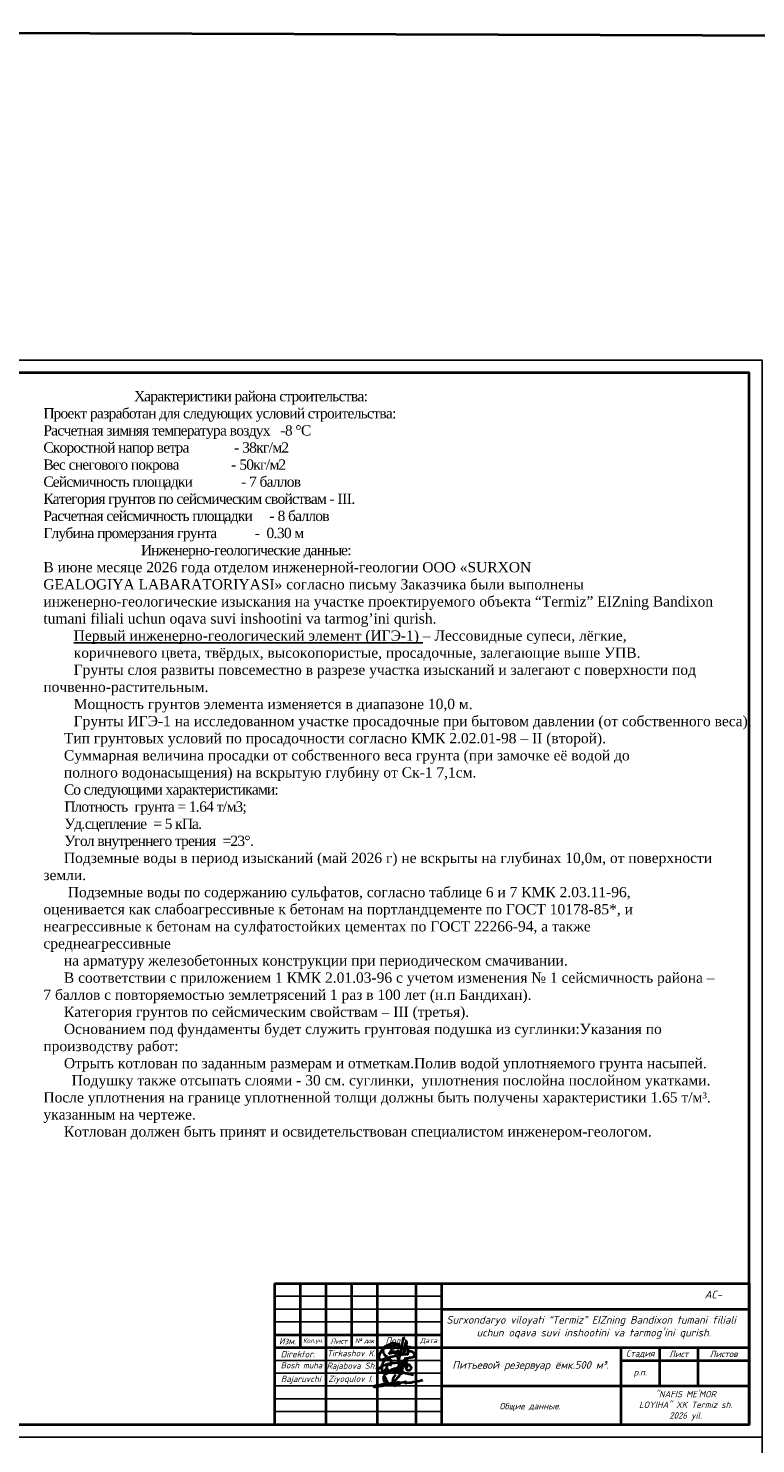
# Model space of a CAD drawing. Header units: millimetres. Extents: x -3143211 to -2549809, y 1060331 to 1341741.
# Tile 102 of 141: x -3085897 to -3057547, y 1286555 to 1341741. Entities that reach past the tile are written whole.
import ezdxf

# ---------------------------------------------------------------- set-up
doc = ezdxf.new("R2010")
doc.units = ezdxf.units.MM
for name, color, linetype in [('(002) Рамка', 7, 'Continuous'), ('PDF _Текст', 7, 'Continuous'), ('Дераза', 5, 'Continuous'), ('РУССКИЙ', 3, 'Continuous')]:
    doc.layers.add(name, color=color, linetype=linetype)
doc.styles.add('ISOCPEUR', font='isocpeui.ttf', dxfattribs={"height": 250})
doc.styles.add('PDF ISOCPEUR', font='isocpeur.ttf')
doc.styles.get("Standard").update_dxf_attribs({"font": 'isocpeui.ttf'})
doc.styles.add('Times New Romans', font='times.ttf', dxfattribs={"height": 300})
doc.styles.add('V@ler@Live', font='isocpeui.ttf')

# ---------------------------------------------------------------- blocks, each defined once
blk = doc.blocks.new('ghfgj jghjmhg jjbkm jkm')
at = {"color": 5, "linetype": 'ByBlock', "lineweight": 40}
for points in [[(-254.12, -8185.87), (-253.9, -8185.82), (-253.74, -8185.78), (-253.55, -8185.63), (-253.51, -8185.51), (-253.5, -8185.43), (-253.51, -8185.3), (-253.56, -8185.19), (-253.6, -8185.09), (-253.66, -8185.02), (-253.75, -8184.96), (-253.85, -8184.92), (-253.94, -8184.88), (-254.03, -8184.84), (-254.1, -8184.84), (-254.19, -8184.85), (-254.27, -8184.88), (-254.32, -8184.93), (-254.37, -8185.02), (-254.4, -8185.1), (-254.39, -8185.21), (-254.33, -8185.34), (-254.28, -8185.45), (-254.21, -8185.54), (-254.12, -8185.61), (-254.02, -8185.68), (-253.92, -8185.74), (-253.82, -8185.8), (-253.82, -8185.8), (-253.76, -8185.91), (-253.77, -8185.94), (-253.82, -8185.97), (-253.89, -8186.03), (-253.95, -8186.11), (-254.01, -8186.18), (-254.04, -8186.27), (-254.07, -8186.34), (-254.08, -8186.44), (-254.05, -8186.53), (-254.03, -8186.62), (-253.98, -8186.7), (-253.92, -8186.77), (-253.84, -8186.85), (-253.78, -8186.91), (-253.73, -8186.97), (-253.64, -8187.02), (-253.58, -8187.04), (-253.52, -8187.05), (-253.46, -8187.06), (-253.38, -8187.07), (-253.28, -8187.07), (-253.18, -8187.08), (-253.1, -8187.08), (-253.03, -8187.07), (-252.94, -8187.07), (-252.86, -8187.06), (-252.76, -8187.05), (-252.69, -8187.05), (-252.61, -8187.04), (-252.55, -8187.02), (-252.48, -8187), (-252.43, -8186.98), (-252.36, -8186.95), (-252.29, -8186.92), (-252.24, -8186.9), (-252.18, -8186.87), (-252.14, -8186.84), (-252.09, -8186.81), (-252.04, -8186.78), (-251.99, -8186.73), (-251.96, -8186.7), (-251.91, -8186.65), (-251.87, -8186.61), (-251.84, -8186.56), (-251.82, -8186.52), (-251.78, -8186.43), (-251.74, -8186.32), (-251.7, -8186.18), (-251.67, -8186.04), (-251.67, -8185.93), (-251.67, -8185.84), (-251.7, -8185.76), (-251.74, -8185.66), (-251.78, -8185.55), (-251.84, -8185.46), (-251.91, -8185.36), (-251.99, -8185.24), (-252.07, -8185.14), (-252.18, -8185.04), (-252.3, -8184.94), (-252.43, -8184.86), (-252.58, -8184.77), (-252.84, -8184.65), (-253.04, -8184.57), (-253.31, -8184.48), (-253.69, -8184.34), (-254.02, -8184.22), (-254.4, -8184.14), (-254.97, -8183.99), (-255.26, -8183.95), (-255.57, -8183.9), (-255.82, -8183.86), (-256.1, -8183.85), (-256.38, -8183.8), (-257.05, -8183.75), (-257.45, -8183.75), (-257.92, -8183.74), (-258.19, -8183.75), (-259.16, -8183.78), (-259.99, -8183.83), (-260.63, -8183.91), (-261.2, -8183.99), (-261.98, -8184.18), (-262.58, -8184.34), (-263.58, -8184.7), (-264.46, -8185.07), (-265.01, -8185.31), (-265.4, -8185.54), (-265.96, -8185.89), (-266.37, -8186.23), (-266.53, -8186.4), (-266.67, -8186.54), (-266.78, -8186.65), (-266.86, -8186.73), (-266.94, -8186.85), (-267, -8186.95), (-267.04, -8187.06), (-267.07, -8187.19), (-267.06, -8187.29), (-267.03, -8187.44), (-266.97, -8187.56), (-266.91, -8187.66), (-266.83, -8187.75), (-266.75, -8187.84), (-266.67, -8187.89), (-266.55, -8187.94), (-266.42, -8187.98), (-266.33, -8188.01), (-266.26, -8188.02), (-266.13, -8188.04), (-265.99, -8188.06), (-265.8, -8188.08), (-265.56, -8188.09), (-265.34, -8188.09), (-265.08, -8188.07), (-264.93, -8188.06), (-264.83, -8188.05), (-264.55, -8188.03), (-264.33, -8187.99), (-264.11, -8187.96), (-263.82, -8187.91), (-263.6, -8187.86), (-263.31, -8187.82), (-262.96, -8187.78), (-262.71, -8187.73), (-262.33, -8187.69), (-261.88, -8187.67), (-261.47, -8187.66), (-261.12, -8187.65), (-260.83, -8187.6), (-260.44, -8187.62), (-259.84, -8187.64), (-259.56, -8187.65), (-259.12, -8187.68), (-258.65, -8187.7), (-258.07, -8187.73), (-257.59, -8187.79), (-257.07, -8187.87), (-256.72, -8187.9), (-256.52, -8187.92), (-256.35, -8187.94), (-256.02, -8187.97), (-255.72, -8188.04), (-255.41, -8188.12), (-254.87, -8188.24), (-254.39, -8188.34), (-254.14, -8188.4), (-253.79, -8188.47), (-253.42, -8188.55), (-252.82, -8188.64), (-252.33, -8188.75), (-251.87, -8188.84), (-251.4, -8188.97), (-251.1, -8189.05), (-250.73, -8189.15)], [(-261.31, -8185.11), (-261.13, -8184.8), (-260.98, -8184.44), (-260.83, -8184.1), (-260.77, -8183.74), (-260.77, -8183.33), (-260.84, -8183.04), (-260.94, -8182.72), (-261.1, -8182.45), (-261.24, -8182.27), (-261.41, -8182.13), (-261.62, -8182.06), (-261.9, -8181.99), (-262.16, -8181.99), (-262.45, -8182.02), (-262.71, -8182.09), (-263.01, -8182.18), (-263.21, -8182.28), (-263.56, -8182.45), (-264.11, -8182.93), (-264.37, -8183.23), (-264.55, -8183.47), (-264.7, -8183.74), (-264.8, -8183.97), (-264.9, -8184.28), (-265, -8184.61), (-265.09, -8184.89), (-265.13, -8185.31), (-265.15, -8185.69), (-265.12, -8186.51), (-265.09, -8186.93), (-265.04, -8187.29), (-264.92, -8187.73), (-264.78, -8187.96), (-264.64, -8188.12), (-264.45, -8188.27), (-264.32, -8188.36), (-264.16, -8188.48), (-263.95, -8188.61), (-263.68, -8188.73), (-263.56, -8188.75), (-263.38, -8188.75), (-263.2, -8188.74), (-263.02, -8188.68), (-262.84, -8188.57), (-262.69, -8188.42), (-262.59, -8188.25), (-262.52, -8188.12), (-262.41, -8187.9), (-262.33, -8187.69), (-262.3, -8187.5), (-262.26, -8187.31), (-262.28, -8187.17), (-262.31, -8186.97), (-262.36, -8186.84), (-262.45, -8186.73), (-262.56, -8186.64), (-262.73, -8186.58), (-262.89, -8186.59), (-263.01, -8186.62), (-263.19, -8186.68), (-263.41, -8186.81), (-263.72, -8187.06), (-263.88, -8187.25), (-263.98, -8187.39), (-264.08, -8187.51), (-264.14, -8187.64), (-264.2, -8187.77), (-264.24, -8187.93), (-264.28, -8188.14), (-264.29, -8188.31), (-264.26, -8188.51), (-264.16, -8188.67), (-264.1, -8188.78), (-264.05, -8188.82), (-264.02, -8188.82), (-263.97, -8188.8), (-263.94, -8188.76), (-263.9, -8188.7), (-263.85, -8188.61), (-263.54, -8187.99), (-263.32, -8187.47), (-263.12, -8186.97), (-262.97, -8186.37), (-262.66, -8185.37), (-262.49, -8184.87), (-262.44, -8184.66), (-262.42, -8184.64), (-262.41, -8184.62), (-262.39, -8184.62), (-262.37, -8184.63), (-262.36, -8184.64), (-262.36, -8184.67), (-262.36, -8184.69), (-262.37, -8184.71), (-262.38, -8184.74)], [(-261.91, -8188.06), (-261.82, -8187.85), (-261.76, -8187.75), (-261.72, -8187.7), (-261.67, -8187.6), (-261.55, -8187.48), (-261.46, -8187.39), (-261.37, -8187.28), (-261.3, -8187.19), (-261.16, -8187.1), (-261.1, -8187.05), (-261, -8186.94), (-260.91, -8186.85), (-260.83, -8186.81), (-260.75, -8186.76), (-260.66, -8186.71), (-260.58, -8186.66), (-260.51, -8186.61), (-260.44, -8186.57), (-260.38, -8186.54), (-260.32, -8186.52), (-260.26, -8186.51), (-260.22, -8186.51), (-260.19, -8186.53), (-260.18, -8186.54), (-260.16, -8186.58), (-260.14, -8186.65), (-260.15, -8186.71), (-260.15, -8186.76), (-260.17, -8186.81), (-260.19, -8186.86), (-260.2, -8186.9), (-260.24, -8187.01), (-260.26, -8187.11), (-260.27, -8187.17), (-260.29, -8187.21), (-260.32, -8187.29), (-260.35, -8187.37), (-260.38, -8187.43), (-260.41, -8187.49), (-260.47, -8187.62), (-260.52, -8187.67), (-260.56, -8187.77), (-260.6, -8187.82), (-260.66, -8187.9), (-260.7, -8187.94), (-260.73, -8187.99), (-260.76, -8188.02), (-260.79, -8188.05), (-260.82, -8188.09), (-260.86, -8188.12), (-260.89, -8188.15), (-260.93, -8188.18), (-260.96, -8188.21), (-261, -8188.23), (-261.04, -8188.26), (-261.08, -8188.27), (-261.1, -8188.25), (-261.1, -8188.22), (-261.1, -8188.19), (-261.09, -8188.15), (-261.08, -8188.12), (-261.06, -8188.06), (-261.04, -8188.01), (-261.02, -8187.96), (-261, -8187.92), (-260.96, -8187.85), (-260.93, -8187.79), (-260.89, -8187.71), (-260.88, -8187.68), (-260.84, -8187.63), (-260.77, -8187.53), (-260.75, -8187.48), (-260.74, -8187.45), (-260.71, -8187.4), (-260.69, -8187.35), (-260.66, -8187.31), (-260.63, -8187.27), (-260.6, -8187.22), (-260.57, -8187.19), (-260.54, -8187.14), (-260.5, -8187.1), (-260.47, -8187.07), (-260.44, -8187.02), (-260.4, -8186.98), (-260.38, -8186.96), (-260.36, -8186.94), (-260.34, -8186.92), (-260.32, -8186.89), (-260.3, -8186.86), (-260.28, -8186.83), (-260.25, -8186.78), (-260.21, -8186.75), (-260.15, -8186.7), (-260.11, -8186.66), (-260.05, -8186.6), (-259.98, -8186.55), (-259.9, -8186.51), (-259.83, -8186.45), (-259.75, -8186.42), (-259.7, -8186.4), (-259.64, -8186.37), (-259.58, -8186.35), (-259.51, -8186.34), (-259.45, -8186.32), (-259.39, -8186.3), (-259.34, -8186.28), (-259.28, -8186.28), (-259.24, -8186.27), (-259.17, -8186.27), (-259.12, -8186.28), (-259.08, -8186.33), (-259.05, -8186.37), (-259.01, -8186.42), (-259, -8186.47), (-258.99, -8186.51), (-258.98, -8186.58), (-258.99, -8186.62), (-259, -8186.68), (-259, -8186.76), (-259.02, -8186.81), (-259.04, -8186.88), (-259.06, -8186.94), (-259.09, -8187.01), (-259.11, -8187.08), (-259.14, -8187.16), (-259.17, -8187.22), (-259.23, -8187.3), (-259.27, -8187.37), (-259.32, -8187.45), (-259.37, -8187.52), (-259.43, -8187.59), (-259.47, -8187.65), (-259.52, -8187.72), (-259.58, -8187.77), (-259.66, -8187.78), (-259.72, -8187.77), (-259.78, -8187.75), (-259.78, -8187.71), (-259.78, -8187.65), (-259.76, -8187.61), (-259.75, -8187.55), (-259.73, -8187.52), (-259.71, -8187.48), (-259.68, -8187.44), (-259.65, -8187.39), (-259.62, -8187.34), (-259.59, -8187.28), (-259.55, -8187.24), (-259.52, -8187.17), (-259.47, -8187.1), (-259.43, -8187.03), (-259.38, -8186.94), (-259.33, -8186.83), (-259.25, -8186.73), (-259.21, -8186.65), (-259.19, -8186.6), (-259.16, -8186.53), (-259.11, -8186.46), (-259.08, -8186.41), (-259.04, -8186.38), (-258.99, -8186.35), (-258.94, -8186.3), (-258.87, -8186.25), (-258.79, -8186.2), (-258.73, -8186.14), (-258.66, -8186.11), (-258.58, -8186.08), (-258.51, -8186.06), (-258.43, -8186.05), (-258.37, -8186.04), (-258.3, -8186.05), (-258.24, -8186.08), (-258.17, -8186.14), (-258.14, -8186.2), (-258.11, -8186.28), (-258.1, -8186.34), (-258.11, -8186.41), (-258.12, -8186.47), (-258.14, -8186.54), (-258.15, -8186.59), (-258.17, -8186.66), (-258.19, -8186.72), (-258.2, -8186.78), (-258.2, -8186.82), (-258.22, -8186.86), (-258.23, -8186.89), (-258.25, -8186.92), (-258.26, -8186.95), (-258.29, -8186.99), (-258.32, -8187.02), (-258.34, -8187.05), (-258.39, -8187.11), (-258.43, -8187.16), (-258.47, -8187.21), (-258.52, -8187.26), (-258.56, -8187.3), (-258.6, -8187.34), (-258.66, -8187.39), (-258.71, -8187.42), (-258.76, -8187.45), (-258.81, -8187.46), (-258.87, -8187.47), (-258.92, -8187.46), (-258.97, -8187.43), (-259, -8187.37), (-259, -8187.33), (-258.99, -8187.29), (-258.97, -8187.22), (-258.94, -8187.15), (-258.92, -8187.1), (-258.9, -8187.04), (-258.87, -8186.98), (-258.83, -8186.92), (-258.79, -8186.83), (-258.73, -8186.76), (-258.69, -8186.69), (-258.64, -8186.6), (-258.59, -8186.53), (-258.52, -8186.39), (-258.45, -8186.3), (-258.4, -8186.23), (-258.37, -8186.19), (-258.33, -8186.13), (-258.27, -8186.07), (-258.27, -8186.07), (-258.2, -8185.98), (-258.14, -8185.89), (-258.09, -8185.82), (-258.02, -8185.76), (-257.94, -8185.7), (-257.9, -8185.67), (-257.82, -8185.66), (-257.78, -8185.64), (-257.74, -8185.64), (-257.71, -8185.65), (-257.67, -8185.67), (-257.64, -8185.68), (-257.63, -8185.7), (-257.61, -8185.72), (-257.59, -8185.75), (-257.57, -8185.79), (-257.56, -8185.83), (-257.55, -8185.87), (-257.55, -8185.91), (-257.55, -8185.96), (-257.55, -8186.03), (-257.56, -8186.07), (-257.56, -8186.08), (-257.57, -8186.15), (-257.59, -8186.21), (-257.61, -8186.3), (-257.64, -8186.38), (-257.66, -8186.44), (-257.67, -8186.48), (-257.68, -8186.51), (-257.71, -8186.54), (-257.75, -8186.6), (-257.8, -8186.67), (-257.83, -8186.72), (-257.86, -8186.76), (-257.9, -8186.81), (-257.94, -8186.88), (-257.98, -8186.93), (-258, -8186.95), (-258.03, -8187), (-258.06, -8187.06), (-258.11, -8187.11), (-258.14, -8187.15), (-258.19, -8187.21), (-258.24, -8187.27), (-258.25, -8187.29), (-258.28, -8187.33), (-258.29, -8187.35), (-258.32, -8187.39), (-258.34, -8187.43), (-258.37, -8187.43), (-258.37, -8187.42), (-258.36, -8187.39), (-258.34, -8187.37), (-258.33, -8187.36), (-258.31, -8187.35), (-258.29, -8187.34), (-258.26, -8187.34), (-258.24, -8187.33), (-258.21, -8187.33), (-258.19, -8187.32), (-258.17, -8187.31), (-258.16, -8187.3), (-258.14, -8187.29), (-258.12, -8187.27), (-258.07, -8187.24), (-258.03, -8187.21), (-257.98, -8187.19), (-257.95, -8187.16), (-257.9, -8187.14), (-257.87, -8187.12), (-257.84, -8187.09), (-257.79, -8187.07), (-257.75, -8187.03), (-257.72, -8186.99), (-257.69, -8186.96), (-257.65, -8186.92), (-257.62, -8186.9), (-257.6, -8186.88), (-257.56, -8186.85), (-257.53, -8186.81), (-257.48, -8186.78), (-257.44, -8186.74), (-257.38, -8186.69), (-257.35, -8186.66), (-257.31, -8186.62), (-257.23, -8186.55), (-257.19, -8186.5), (-257.11, -8186.42), (-257.09, -8186.38), (-257.05, -8186.35), (-257.02, -8186.32), (-256.95, -8186.25), (-256.89, -8186.21), (-256.84, -8186.14), (-256.8, -8186.1), (-256.75, -8186.04), (-256.69, -8185.98), (-256.62, -8185.91), (-256.51, -8185.83), (-256.44, -8185.76), (-256.35, -8185.66), (-256.25, -8185.58), (-256.13, -8185.49), (-256.02, -8185.4), (-255.95, -8185.32), (-255.88, -8185.25), (-255.84, -8185.19), (-255.77, -8185.12), (-255.73, -8185.07), (-255.68, -8185.03), (-255.64, -8184.98), (-255.58, -8184.94), (-255.53, -8184.88), (-255.49, -8184.83), (-255.41, -8184.76), (-255.34, -8184.69), (-255.27, -8184.63), (-255.19, -8184.52), (-255.12, -8184.44), (-255.03, -8184.33), (-254.95, -8184.24), (-254.87, -8184.16), (-254.79, -8184.07), (-254.68, -8183.95), (-254.62, -8183.87), (-254.55, -8183.8), (-254.44, -8183.7), (-254.37, -8183.64), (-254.29, -8183.57), (-254.22, -8183.49), (-254.18, -8183.4), (-254.14, -8183.31), (-254.1, -8183.19), (-254.04, -8183.1), (-253.99, -8183), (-253.98, -8182.94), (-253.95, -8182.84), (-253.96, -8182.75), (-253.96, -8182.67), (-253.96, -8182.59), (-253.98, -8182.53), (-254, -8182.46), (-254, -8182.41), (-254.01, -8182.37), (-254.01, -8182.32), (-254.02, -8182.27), (-254.05, -8182.2), (-254.07, -8182.14), (-254.08, -8182.09), (-254.1, -8182.05), (-254.11, -8182.01), (-254.14, -8181.97), (-254.16, -8181.92), (-254.2, -8181.91), (-254.23, -8181.9), (-254.26, -8181.89), (-254.3, -8181.91), (-254.35, -8181.94), (-254.43, -8181.95), (-254.47, -8181.99), (-254.53, -8182.04), (-254.57, -8182.08), (-254.64, -8182.12), (-254.69, -8182.17), (-254.76, -8182.23), (-254.81, -8182.27), (-254.87, -8182.35), (-254.96, -8182.46), (-255, -8182.55), (-255.07, -8182.66), (-255.12, -8182.79), (-255.15, -8182.86), (-255.19, -8182.97), (-255.27, -8183.13), (-255.37, -8183.34), (-255.41, -8183.43), (-255.53, -8183.68), (-255.67, -8183.97), (-256, -8184.65), (-256.31, -8185.35), (-256.67, -8186.19), (-256.9, -8186.73), (-257.1, -8187.18), (-257.41, -8187.89), (-257.54, -8188.2)], [(-253.34, -8182.28), (-253.56, -8182.65), (-253.77, -8183), (-254.11, -8183.59), (-254.52, -8184.3), (-254.91, -8184.96), (-255.39, -8185.76), (-255.74, -8186.34), (-256.11, -8187.1), (-256.54, -8187.95), (-256.73, -8188.33), (-256.84, -8188.57), (-256.93, -8188.74), (-256.92, -8188.8), (-256.89, -8188.85), (-256.86, -8188.86), (-256.81, -8188.84), (-256.74, -8188.83), (-256.64, -8188.81), (-256.56, -8188.79), (-256.47, -8188.76), (-256.39, -8188.73), (-256.31, -8188.7), (-256.23, -8188.63), (-256.13, -8188.56), (-256, -8188.5), (-255.91, -8188.43), (-255.81, -8188.37), (-255.75, -8188.32), (-255.67, -8188.28), (-255.63, -8188.22), (-255.59, -8188.15), (-255.56, -8188.11), (-255.5, -8188.03), (-255.46, -8187.96), (-255.44, -8187.92), (-255.45, -8187.85), (-255.46, -8187.79), (-255.5, -8187.71), (-255.54, -8187.64), (-255.58, -8187.57), (-255.61, -8187.51), (-255.65, -8187.45), (-255.7, -8187.36), (-255.76, -8187.29), (-255.8, -8187.25), (-255.85, -8187.2), (-255.9, -8187.14), (-255.94, -8187.09), (-255.98, -8187.05), (-256.02, -8187), (-256.07, -8186.95), (-256.18, -8186.86), (-256.26, -8186.79), (-256.33, -8186.71), (-256.41, -8186.65), (-256.47, -8186.6), (-256.58, -8186.49), (-256.65, -8186.42), (-256.71, -8186.36), (-256.79, -8186.28), (-257.01, -8186.05), (-257.11, -8185.94), (-257.19, -8185.79), (-257.27, -8185.64), (-257.33, -8185.47), (-257.37, -8185.32), (-257.38, -8185.12), (-257.35, -8184.97), (-257.32, -8184.85), (-257.27, -8184.71), (-257.23, -8184.56), (-257.16, -8184.36), (-257.04, -8184.14), (-256.93, -8184), (-256.82, -8183.83), (-256.71, -8183.73), (-256.61, -8183.62), (-256.49, -8183.55), (-256.34, -8183.46), (-256.22, -8183.4), (-256.1, -8183.33), (-255.94, -8183.23), (-255.78, -8183.18), (-255.62, -8183.13), (-255.47, -8183.08), (-255.27, -8183.05), (-255.11, -8183.03), (-254.91, -8183), (-254.69, -8183), (-254.47, -8183.01), (-254.3, -8183.05), (-254.08, -8183.21), (-253.99, -8183.39)]]:
    blk.add_lwpolyline(points, dxfattribs=at)
blk = doc.blocks.new('dhfdgh xfghfgh ffnhjmgmgvbnfgg')
at = {"color": 5, "lineweight": 40, "ltscale": 0.5}
for p, q in [((1479166, -22194), (1479156, -22246)), ((1479186, -22087), (1479166, -22194)), ((1479191, -22031), (1479186, -22087)), ((1479206, -21938), (1479191, -22031)), ((1479223, -21865), (1479206, -21938)), ((1479232, -21840), (1479223, -21865)), ((1479249, -21856), (1479232, -21840)), ((1479259, -21871), (1479249, -21856)), ((1479272, -21891), (1479259, -21871)), ((1479000, -22618), (1479005, -22595)), ((1479005, -22637), (1479000, -22618)), ((1479005, -22595), (1479014, -22576)), ((1479011, -22653), (1479005, -22637)), ((1479022, -22680), (1479011, -22653)), ((1479014, -22576), (1479036, -22544)), ((1479019, -22877), (1479038, -22760)), ((1479031, -22709), (1479022, -22680)), ((1479032, -22801), (1479023, -22878)), ((1479036, -22732), (1479031, -22709)), ((1479052, -22687), (1479032, -22801)), ((1479036, -22544), (1479050, -22522)), ((1479037, -22753), (1479036, -22732)), ((1479038, -22760), (1479037, -22753)), ((1479050, -22522), (1479087, -22472)), ((1479072, -22596), (1479052, -22687)), ((1479107, -22459), (1479072, -22596)), ((1479087, -22472), (1479140, -22415)), ((1479134, -22332), (1479107, -22459)), ((1479156, -22246), (1479134, -22332)), ((1479140, -22415), (1479151, -22408)), ((1479150, -22450), (1479148, -22470)), ((1479148, -22470), (1479149, -22483)), ((1479149, -22483), (1479151, -22492)), ((1479155, -22412), (1479150, -22450)), ((1479151, -22408), (1479154, -22407)), ((1479151, -22492), (1479158, -22500)), ((1479154, -22407), (1479155, -22408)), ((1479155, -22408), (1479155, -22412)), ((1479020, -22878), (1479019, -22877)), ((1479022, -22878), (1479020, -22878)), ((1479023, -22878), (1479022, -22878))]:
    blk.add_line(p, q, dxfattribs=at)
for points in [[(1479224, -22461), (1479241, -22423), (1479263, -22388), (1479286, -22338), (1479310, -22292), (1479322, -22264), (1479330, -22239), (1479338, -22215), (1479346, -22183), (1479354, -22152), (1479360, -22124), (1479365, -22096), (1479367, -22070), (1479369, -22045), (1479368, -22026), (1479364, -22015), (1479359, -22001), (1479353, -21992), (1479349, -21988), (1479343, -21990), (1479338, -21999), (1479325, -22026), (1479317, -22050), (1479303, -22121), (1479295, -22194), (1479288, -22255), (1479285, -22289), (1479287, -22329), (1479273, -22379), (1479269, -22399), (1479267, -22423), (1479266, -22510), (1479267, -22423), (1479264, -22393), (1479257, -22371), (1479245, -22338), (1479230, -22312), (1479213, -22288), (1479197, -22267), (1479163, -22229), (1479123, -22191), (1479078, -22165), (1479048, -22150), (1479017, -22138), (1478960, -22115), (1478920, -22095), (1478874, -22081), (1478828, -22076), (1478795, -22076), (1478757, -22086), (1478724, -22099), (1478682, -22118), (1478638, -22137), (1478583, -22162), (1478528, -22189), (1478491, -22208), (1478456, -22235), (1478431, -22255), (1478400, -22283), (1478364, -22333), (1478328, -22399), (1478297, -22467), (1478272, -22526), (1478245, -22599), (1478244, -22642), (1478258, -22687), (1478271, -22724), (1478283, -22739), (1478299, -22746), (1478333, -22741), (1478419, -22713), (1478544, -22668), (1478713, -22620), (1478849, -22592), (1478951, -22572), (1479044, -22558), (1479219, -22534), (1479347, -22518), (1479408, -22511), (1479401, -22525), (1479395, -22539)], [(1478590, -22609), (1478563, -22611), (1478536, -22606), (1478508, -22594), (1478492, -22572), (1478477, -22543), (1478457, -22505), (1478436, -22461), (1478424, -22427), (1478418, -22390), (1478420, -22362), (1478428, -22331), (1478450, -22291), (1478476, -22262), (1478517, -22234), (1478557, -22216), (1478609, -22205), (1478683, -22191), (1478773, -22173), (1478857, -22158), (1478923, -22138), (1478971, -22125), (1478994, -22118), (1479019, -22100), (1478992, -22128), (1478984, -22142), (1478977, -22157), (1478975, -22170), (1478974, -22182), (1478970, -22188)], [(1479375, -22225), (1479399, -22187), (1479408, -22471), (1479406, -22364), (1479416, -22351), (1479426, -22333), (1479442, -22289), (1479460, -22262), (1479482, -22228), (1479492, -22220), (1479503, -22219), (1479516, -22225), (1479531, -22244), (1479541, -22265), (1479548, -22281), (1479549, -22285), (1479547, -22292), (1479546, -22295)], [(1478815, -22321), (1478813, -22292), (1478811, -22258), (1478794, -22275), (1478764, -22325), (1478645, -22532)], [(1478786, -22391), (1478727, -22519)], [(1478846, -22385), (1478807, -22466), (1478802, -22481), (1478800, -22494), (1478800, -22502)], [(1478907, -22386), (1478897, -22404), (1478885, -22424), (1478879, -22440), (1478875, -22452), (1478877, -22464), (1478883, -22471), (1478896, -22473), (1478913, -22473), (1478938, -22461), (1478961, -22447), (1478982, -22427), (1479002, -22408), (1479014, -22394), (1479018, -22382), (1479015, -22375), (1479011, -22368), (1479007, -22368), (1479005, -22370), (1479005, -22373), (1479000, -22386), (1478997, -22398), (1478993, -22411), (1478991, -22421), (1478990, -22431), (1478991, -22441), (1478994, -22446), (1478997, -22450), (1479003, -22454), (1479010, -22458), (1479016, -22458), (1479021, -22458)], [(1479406, -22374), (1479409, -22371), (1479414, -22366), (1479421, -22364), (1479428, -22365), (1479436, -22369), (1479442, -22378), (1479450, -22386), (1479461, -22390), (1479473, -22392), (1479487, -22392), (1479513, -22394), (1479539, -22395), (1479569, -22403), (1479595, -22415), (1479614, -22428), (1479628, -22445), (1479646, -22471), (1479661, -22498), (1479681, -22526), (1479687, -22537), (1479687, -22560), (1479684, -22579), (1479675, -22591), (1479656, -22609), (1479642, -22621), (1479610, -22634), (1479580, -22644), (1479519, -22659), (1479477, -22667), (1479435, -22675), (1479378, -22687), (1479338, -22693), (1479306, -22697), (1479276, -22700), (1479260, -22700)]]:
    blk.add_lwpolyline(points, dxfattribs=at)
blk = doc.blocks.new('65616152')
at = {"color": 5, "lineweight": 40, "true_color": 0x0000f5}
for points in [[(1279415, 265228), (1279057, 264705), (1278598, 264034), (1278382, 263509), (1278134, 263078), (1277994, 262545), (1277851, 262004), (1277776, 261556), (1277737, 261115), (1277701, 260716), (1277722, 260496), (1277730, 260167), (1277796, 259731), (1278018, 259441), (1278309, 259225), (1278601, 259127), (1278991, 259098), (1279387, 259094), (1279889, 259189), (1280352, 259407), (1281030, 259696), (1281576, 259928), (1281931, 260200), (1282034, 260401), (1281915, 260623), (1281551, 260802), (1281087, 260808), (1280787, 260808), (1280423, 260740), (1278109, 260488), (1276657, 260251), (1273700, 259801), (1271955, 259526), (1270532, 259301), (1269315, 259055), (1268808, 258966), (1268177, 258779), (1267649, 258632), (1267284, 258500), (1267248, 258412), (1267248, 258332), (1267308, 258272), (1267394, 258235), (1267537, 258235), (1267798, 258265), (1268152, 258306), (1268635, 258416), (1270126, 258669), (1271729, 258942), (1273456, 259235), (1275247, 259448), (1276608, 259807), (1278166, 260278), (1279164, 260481), (1280050, 260662), (1280154, 260639), (1280222, 260575), (1280266, 260538), (1280286, 260413), (1280230, 260351), (1280112, 260149), (1279962, 259982), (1279798, 259901), (1279639, 259901), (1279532, 259986), (1279532, 260140), (1279619, 260220), (1279823, 260292), (1280029, 260305), (1280257, 260260), (1280465, 260227), (1280574, 260185), (1280628, 260118), (1280634, 260043), (1280629, 259995), (1280611, 259940), (1280586, 259895), (1280481, 259863), (1280375, 259863), (1280289, 259889), (1280212, 259951), (1280204, 260034), (1280218, 260112), (1280244, 260181), (1280300, 260215), (1280515, 260227), (1280771, 260244), (1280828, 260248), (1280864, 260248), (1280895, 260239), (1280924, 260227), (1280964, 260203), (1280979, 260186), (1280980, 260156), (1280974, 260129), (1280946, 260081), (1280921, 260037), (1280844, 259996), (1280779, 259986), (1280731, 260016), (1280717, 260057), (1280717, 260098), (1280753, 260174), (1280828, 260200), (1280911, 260207), (1281178, 260270), (1281517, 260320), (1281866, 260434), (1282075, 260502), (1282650, 260656), (1283660, 260868), (1284229, 260987), (1284438, 261031), (1284872, 261121), (1285210, 261192), (1285303, 261186), (1285343, 261126), (1285343, 261065), (1285294, 261016), (1285139, 260982), (1285029, 260923), (1284933, 260873), (1284796, 260768), (1284756, 260700), (1284730, 260601), (1284760, 260561), (1284805, 260502), (1284929, 260533), (1285893, 260609), (1287154, 260721), (1288182, 260812), (1289325, 261007), (1290754, 261222), (1291857, 261388), (1292886, 261648), (1294011, 261945), (1294504, 262120), (1294798, 262268)], [(1281686, 264696), (1280112, 262946), (1279339, 262085), (1278484, 261359), (1277785, 260766), (1276609, 260060), (1275744, 259541), (1275063, 259376), (1274447, 259568), (1273996, 259965), (1273640, 260471), (1273243, 261332), (1272956, 262330), (1272845, 263146), (1272845, 263773), (1272899, 264287), (1273004, 264324), (1273111, 264236), (1273275, 264022), (1273734, 263260), (1274076, 262456), (1274414, 261823), (1274730, 261257), (1275006, 260715), (1275242, 260425)], [(1281686, 264696), (1281695, 264710), (1281696, 264715), (1281696, 264720), (1281694, 264726), (1281689, 264735), (1281682, 264745), (1281671, 264754), (1281659, 264758), (1281649, 264764), (1281632, 264769), (1281615, 264770), (1281595, 264770), (1281576, 264768), (1281566, 264766), (1281556, 264763), (1281543, 264757), (1281533, 264746), (1281505, 264697), (1281469, 264630), (1281184, 263973)]]:
    blk.add_lwpolyline(points, dxfattribs=at)

msp = doc.modelspace()

# ---------------------------------------------------------------- linework, layer by layer
at = {"color": 0, "lineweight": 40, "ltscale": 100}
for p, q in [((-3076296.73173, 1292804.62022), (-3057796.73173, 1292804.62022)), ((-3076296.73173, 1292804.62022), (-3076296.73173, 1287304.62022)), ((-3075296.73173, 1292804.62022), (-3075296.73173, 1290304.62022)), ((-3074296.73173, 1292804.62022), (-3074296.73173, 1287304.62022)), ((-3073296.73173, 1292804.62022), (-3073296.73173, 1290304.62022)), ((-3072296.73173, 1292804.62022), (-3072296.73173, 1287304.62022)), ((-3070796.73173, 1292804.62022), (-3070796.73173, 1287304.62022)), ((-3069796.73173, 1292804.62022), (-3069796.73173, 1287304.62022)), ((-3057796.73173, 1292804.62022), (-3057796.73173, 1287304.62022)), ((-3069796.73173, 1291804.62022), (-3057796.73173, 1291804.62022)), ((-3076296.73173, 1290804.62022), (-3069796.73173, 1290804.62022)), ((-3076296.73173, 1290304.62022), (-3057796.73173, 1290304.62022)), ((-3062796.73173, 1290304.62022), (-3062796.73173, 1287304.62022)), ((-3061296.73173, 1290304.62022), (-3061296.73173, 1288804.62022)), ((-3059796.73173, 1290304.62022), (-3059796.73173, 1288804.62022)), ((-3062796.73173, 1289804.62022), (-3057796.73173, 1289804.62022)), ((-3069796.73173, 1288804.62022), (-3057796.73173, 1288804.62022)), ((-3076296.73173, 1287304.62022), (-3057796.73173, 1287304.62022))]:
    msp.add_line(p, q, dxfattribs=at)
at = {"color": 0, "ltscale": 100}
for p, q in [((-3076296.73173, 1292304.62022), (-3069796.73173, 1292304.62022)), ((-3076296.73173, 1291804.62022), (-3069796.73173, 1291804.62022)), ((-3076296.73173, 1291304.62022), (-3069796.73173, 1291304.62022)), ((-3076296.73173, 1289804.62022), (-3069796.73173, 1289804.62022)), ((-3076296.73173, 1289304.62022), (-3069796.73173, 1289304.62022)), ((-3076296.73173, 1288804.62022), (-3069796.73173, 1288804.62022)), ((-3076296.73173, 1288304.62022), (-3069796.73173, 1288304.62022)), ((-3076296.73173, 1287804.62022), (-3069796.73173, 1287804.62022))]:
    msp.add_line(p, q, dxfattribs=at)
at = {"lineweight": 9}
msp.add_line((-3057296.73173, 1286804.62022), (-3116696.73173, 1286804.62022), dxfattribs=at)
msp.add_line((-3057296.73173, 1286804.62022), (-3116696.73173, 1286804.62022), dxfattribs=at)
for points in [[(-3116696.73173, 1286804.62022), (-3057296.73173, 1286804.62022), (-3057296.73173, 1328804.62022), (-3116696.73173, 1328804.62022)], [(-3116696.73173, 1244804.62022), (-3057296.73173, 1244804.62022), (-3057296.73173, 1286804.62022), (-3116696.73173, 1286804.62022)]]:
    msp.add_lwpolyline(points, close=True)
at = {"lineweight": 40, "ltscale": 25}
msp.add_lwpolyline([(-3114696.73173, 1287304.62022), (-3057796.73173, 1287304.62022), (-3057796.73173, 1328304.62022), (-3114696.73173, 1328304.62022)], close=True, dxfattribs=at)
at = {"layer": 'Дераза', "color": 5, "lineweight": 40}
msp.add_lwpolyline([(-3143211.06119, 1341741.40045), (-2972079.35364, 1341189.93099), (-2972079.35364, 1060330.92528), (-3143211.06119, 1060882.39474)], close=True, dxfattribs=at)

# ---------------------------------------------------------------- block references
at = {"lineweight": 40, "xscale": 0.9677430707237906, "yscale": 0.9677430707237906, "zscale": 0.9677430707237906}
msp.add_blockref('dhfdgh xfghfgh ffnhjmgmgvbnfgg', (-4502793.47146, 1311833.19038), dxfattribs=at)
at = {"color": 0, "xscale": 85.50048011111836, "yscale": 85.50048011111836, "zscale": 85.50048011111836}
msp.add_blockref('ghfgj jghjmhg jjbkm jkm', (-3049449.19058, 1989417.24719), dxfattribs=at)
at = {"color": 0, "ltscale": 100, "xscale": 0.06931321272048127, "yscale": 0.06931321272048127, "zscale": 0.06931321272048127}
msp.add_blockref('65616152', (-3160266.77846, 1270868.9045), dxfattribs=at)

# ---------------------------------------------------------------- texts
at = {"layer": '(002) Рамка', "insert": (-3069699.28716, 1291534.63865), "char_height": 300, "width": 11750.9206449, "attachment_point": 1}
msp.add_mtext('\\pi96.71032;Surxondaryo viloyati “Termiz” EIZning Bandixon tumani filiali \\P\\pi1273.1876;uchun oqava suvi inshootini va tarmog’ini qurish.', dxfattribs=at)
at = {"char_height": 300}
for s, insert, width, attachment_point in [('АС-', (-3059537.09718, 1292521.031), 3755.5448795, 1), ('\\pt184.701;{\\C0;Питьевой резервуар ёмк.500 м³.}', (-3066326.11925, 1289775.10852), 6815.5670785, 2)]:
    msp.add_mtext(s, dxfattribs=dict(at, insert=insert, width=width, attachment_point=attachment_point))
at = {"color": 0, "ltscale": 100, "attachment_point": 5, "style": 'V@ler@Live'}
for s, insert, char_height, width in [('Изм.', (-3075796.73173, 1290554.62022), 250, 700), ('{\\W0.9;Кол.уч.}', (-3074796.73173, 1290554.62022), 180, 700), ('Лист', (-3073796.73173, 1290554.62022), 200, 700), ('{\\T0.9;№ док}', (-3072796.73173, 1290554.62022), 180, 700), ('Подп.', (-3071546.73173, 1290554.62022), 250, 1200), ('Дата', (-3070296.73173, 1290554.62022), 200, 700), ('Стадия', (-3062046.73173, 1290054.62022), 250, 1200), ('Лист', (-3060546.73173, 1290054.62022), 250, 1200), ('Листов', (-3058796.73173, 1290054.62022), 250, 1700), ('р.п.', (-3062046.73173, 1289304.62022), 250, 1200)]:
    msp.add_mtext(s, dxfattribs=dict(at, insert=insert, char_height=char_height, width=width))
at = {"ltscale": 100, "style": 'V@ler@Live'}
for s, insert, char_height, width, attachment_point in [('Bosh muha', (-3076061.01865, 1289610.5664), 240, 1799.9999979, 4), ('Direktor.', (-3076061.01865, 1290046.92451), 250, 1799.9999979, 4), ('Bajaruvchi', (-3076054.17175, 1289043.19714), 250, 1799.9999979, 4), ('"NAFIS ME\'MOR LOYIHA" XK Termiz sh. 2026 yil.', (-3060277.78485, 1288033.92146), 250, 3658.6001653, 5)]:
    msp.add_mtext(s, dxfattribs=dict(at, insert=insert, char_height=char_height, width=width, attachment_point=attachment_point))
at = {"lineweight": 30, "char_height": 245, "width": 2482.9345464, "attachment_point": 5, "style": 'ISOCPEUR'}
for s, insert in [('{\\fISOCPEUR|b0|i1|c204|p34;Tirkashov K.}', (-3073309.02974, 1290079.90903)), ('{\\fISOCPEUR|b0|i1|c204|p34;Rajabova Sh.}', (-3073303.24046, 1289556.76652)), ('{\\fISOCPEUR|b0|i1|c204|p34;Ziyoqulov I.}', (-3073343.88199, 1289048.30065))]:
    msp.add_mtext(s, dxfattribs=dict(at, insert=insert))
at = {"color": 0, "lineweight": 20, "insert": (-3067531.33335, 1288145.03144), "char_height": 250, "width": 3872.4341302, "attachment_point": 1}
msp.add_mtext('{\\C256;Общие данные.}', dxfattribs=at)
at = {"layer": 'PDF _Текст', "attachment_point": 7, "style": 'PDF ISOCPEUR'}
for s, insert, char_height, width in [('\\pi106.71768;Ведомость рабочих чертежей основного комплекта АС', (-3110730.48455, 1326622.55152), 400.0033345, 14173.5517312), ('\\pi155.28287;Вид общий. План стен. Сечение 1-1, 2-2.   ', (-3111717.64387, 1323308.70063), 300, 7885.5657348)]:
    msp.add_mtext(s, dxfattribs=dict(at, insert=insert, char_height=char_height, width=width))
at = {"layer": 'РУССКИЙ', "color": 0, "insert": (-3085309.59925, 1327598.03108), "char_height": 400, "width": 26085.5182877, "attachment_point": 1, "style": 'Times New Romans'}
msp.add_mtext('{\\T0.9;                          Характеристики района строительства:\\PПроект разработан для следующих условий строительства:\\PРасчетная зимняя температура воздух   -8 °C\\PСкоростной напор ветра             - 38кг/м2\\PВес снегового покрова               - 50кг/м2\\PСейсмичность площадки              - 7 баллов\\PКатегория грунтов по сейсмическим свойствам - III.\\PРасчетная сейсмичность площадки     - 8 баллов\\PГлубина промерзания грунта           -  0.30 м\\P                            Инженерно-геологические данные:\\P\\pi1418.332,t16065;}В июне месяце 2026 года отделом инженерной-геологии OOO «SURXON\\PGEALOGIYA LABARATORIYASI» согласно письму Заказчика были выполнены инженерно-геологические изыскания на участке проектируемого объекта “Termiz” EIZning Bandixon tumani filiali uchun oqava suvi inshootini va tarmog’ini qurish.    \\P\\pi1181.668;{\\LПервый инженерно-геологический элемент (ИГЭ-1)} – Лессовидные супеси, лёгкие,\\Pкоричневого цвета, твёрдых, высокопористые, просадочные, залегающие выше УПВ.\\PГрунты слоя развиты повсеместно в разрезе участка изысканий и залегают с поверхности под почвенно-растительным.\\PМощность грунтов элемента изменяется в диапазоне 10,0 м.\\PГрунты ИГЭ-1 на исследованном участке просадочные при бытовом давлении (от собственного веса).\\P\\pi800,tz;Тип грунтовых условий по просадочности согласно КМК 2.02.01-98 – II (второй).\\PСуммарная величина просадки от собственного веса грунта (при замочке её водой до\\Pполного водонасыщения) на вскрытую глубину от Ск-1 7,1см.{\\T0.9;\\PСо следующими характеристиками:\\P\\pi0;      Плотность  грунта = 1.64 т/м3; \\P      Уд.сцепление  = 5 кПа.\\P      Угол внутреннего трения  =23°.\\P}Подземные воды в период изысканий (май 2026 г) не вскрыты на глубинах 10,0м, от поверхности земли.\\P Подземные воды по содержанию сульфатов, согласно таблице 6 и 7 КМК 2.03.11-96, оценивается как слабоагрессивные к бетонам на портландцементе по ГОСТ 10178-85*, и неагрессивные к бетонам на сулфатостойких цементах по ГОСТ 22266-94, а также среднеагрессивные\\Pна арматуру железобетонных конструкции при периодическом смачивании.\\PВ соответствии с приложением 1 КМК 2.01.03-96 с учетом изменения № 1 сейсмичность района – 7 баллов с повторяемостью землетрясений 1 раз в 100 лет (н.п Бандихан).\\PКатегория грунтов по сейсмическим свойствам – III (третья). \\PОснованием под фундаменты будет служить грунтовая подушка из суглинки:Указания по производству работ:\\PОтрыть котлован по заданным размерам и отметкам.{\\A1;Полив водой уплотняемого грунта насыпей}.\\P  Подушку также отсыпать слоями - 30 см. {\\C7;суглинки},  уплотнения послойна послойном укатками. После уплотнения на границе уплотненной толщи должны быть получены характеристики 1.65 т/м³. указанным на чертеже. \\PКотлован должен быть принят и освидетельствован специалистом инженером-геологом.', dxfattribs=at)

doc.saveas('drawing.dxf')
